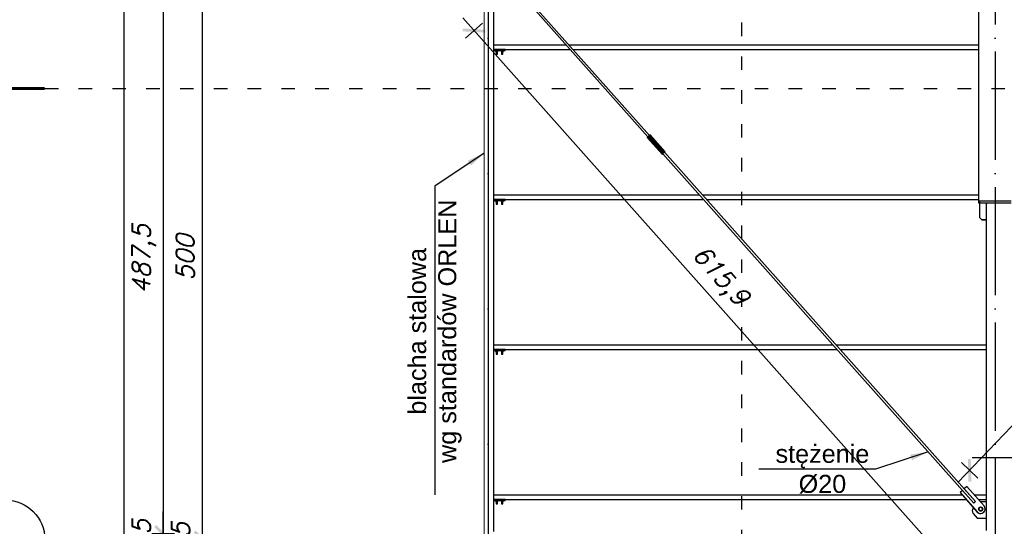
# Model space of a CAD drawing. Header units: millimetres. Extents: x 1814 to 94182, y 11562 to 49454.
# Tile 48 of 143: x 13490 to 14364, y 17810 to 18259. Entities that reach past the tile are written whole.
import ezdxf

# ---------------------------------------------------------------- set-up
doc = ezdxf.new("R2010")
doc.units = ezdxf.units.MM
doc.linetypes.add('ACAD_ISO03W100', pattern=[30, 12, -18])
doc.linetypes.add('ACAD_ISO04W100', pattern=[30, 24, -3, 0, -3])
for name, color, linetype in [('AS_Belki', 145, 'Continuous'), ('AS_Blachy', 30, 'Continuous'), ('AS_Sruby', 9, 'Continuous'), ('odnośnik', 140, 'Continuous'), ('opis', 50, 'Continuous'), ('osie', 40, 'ACAD_ISO04W100')]:
    doc.layers.add(name, color=color, linetype=linetype)
doc.layers.add('profil zimnogięty', color=60, linetype='Continuous', lineweight=15)
doc.layers.add('wymiar', color=135, linetype='Continuous', lineweight=9)
doc.styles.add('Opisowy', font='arial.ttf')
doc.styles.get("Standard").update_dxf_attribs({"font": 'arial.ttf'})
doc.styles.add('WYMIARY', font='simplex.shx', dxfattribs={"oblique": 15})
doc.dimstyles.new('1-100', dxfattribs={"dimscale": 100, "dimtxt": 0.16, "dimasz": 0.2, "dimexe": 0.1, "dimexo": 0.1, "dimgap": 0.075, "dimtad": 1, "dimrnd": 0.01, "dimzin": 9, "dimtxsty": 'WYMIARY', "dimblk": 'ARCHTICK', "dimcen": 0.2, "dimdle": 0.15, "dimadec": 1, "dimazin": 1, "dimtfac": 1, "dimtix": 1, "dimtmove": 2, "dimatfit": 3, "dimldrblk": 'ARCHTICK', "dimfxl": 0, "dimarcsym": 0})
doc.dimstyles.new('skala 1-100', dxfattribs={"dimtxt": 16, "dimasz": 1, "dimexe": 1.25, "dimexo": 0.625, "dimgap": 5, "dimtad": 1, "dimdec": 1, "dimrnd": 0.1, "dimdsep": 46, "dimtxsty": 'Standard', "dimblk": 'strzałka', "dimcen": -5, "dimse1": 1, "dimse2": 1, "dimazin": 0, "dimtfac": 1, "dimtdec": 1, "dimtix": 1, "dimtmove": 1, "dimatfit": 3, "dimfxl": 0, "dimtolj": 1, "dimarcsym": 0})

# ---------------------------------------------------------------- blocks, each defined once
blk = doc.blocks.new('strzałka')
for p, q in [((0, 9), (0, -9)), ((-9, 0), (9, 0))]:
    blk.add_line(p, q)
at = {"const_width": 1}
blk.add_lwpolyline([(-4.243, -4.243), (4.243, 4.243)], dxfattribs=at)
blk = doc.blocks.new('_ARCHTICK')
at = {"color": 0, "linetype": 'ByBlock', "lineweight": -2}
blk.add_solid([(0.398, 0.309), (0.309, 0.398), (-0.309, -0.398), (-0.398, -0.309)], dxfattribs=at)
blk = doc.blocks.new('*D1931')
at = {"layer": 'Defpoints', "color": 0}
for p in [(13652.79, 17798.12), (13902.79, 17798.12), (13902.79, 17794.62)]:
    blk.add_point(p, dxfattribs=at)
at = {"layer": 'wymiar', "color": 0, "lineweight": -2}
for p, q in [((13652.79, 17798.12), (13652.79, 17818.12)), ((13662.79, 17798.12), (13642.79, 17798.12)), ((13662.79, 17794.62), (13642.79, 17794.62)), ((13652.79, 17794.62), (13652.79, 17798.12)), ((13652.79, 17794.62), (13652.79, 17774.62))]:
    blk.add_line(p, q, dxfattribs=at)
at = {"layer": 'wymiar', "color": 0, "lineweight": -2, "xscale": 20, "yscale": 20, "zscale": 20}
for p, rotation in [((13652.79, 17798.12), 270), ((13652.79, 17794.62), 90)]:
    blk.add_blockref('_ARCHTICK', p, dxfattribs=dict(at, rotation=rotation))
at = {"layer": 'wymiar', "color": 0, "insert": (13635.76, 17796.37), "char_height": 16, "attachment_point": 5, "rotation": 90, "style": 'WYMIARY'}
blk.add_mtext('3,5', dxfattribs=at)
blk = doc.blocks.new('*D1932')
at = {"layer": 'Defpoints', "color": 0}
for p in [(13652.79, 18298.12), (13902.79, 18298.12), (13902.79, 17798.12)]:
    blk.add_point(p, dxfattribs=at)
at = {"layer": 'wymiar', "color": 0, "lineweight": -2}
for p, q in [((13652.79, 17783.12), (13652.79, 18313.12)), ((13662.79, 18298.12), (13642.79, 18298.12)), ((13662.79, 17798.12), (13642.79, 17798.12))]:
    blk.add_line(p, q, dxfattribs=at)
at = {"layer": 'wymiar', "color": 0, "lineweight": -2, "xscale": 20, "yscale": 20, "zscale": 20}
for p, rotation in [((13652.79, 18298.12), 90), ((13652.79, 17798.12), 270)]:
    blk.add_blockref('_ARCHTICK', p, dxfattribs=dict(at, rotation=rotation))
at = {"layer": 'wymiar', "color": 0, "insert": (13637.29, 18048.12), "char_height": 16, "attachment_point": 5, "rotation": 90, "style": 'WYMIARY'}
blk.add_mtext('500', dxfattribs=at)
blk = doc.blocks.new('*D1938')
at = {"layer": 'Defpoints', "color": 0}
for p in [(13913.59, 18290.62), (13617.79, 17803.12), (13906.29, 17803.12)]:
    blk.add_point(p, dxfattribs=at)
at = {"layer": 'wymiar', "color": 0, "lineweight": -2}
for p, q in [((13617.79, 18305.62), (13617.79, 17788.12)), ((13627.79, 18290.62), (13607.79, 18290.62)), ((13627.79, 17803.12), (13607.79, 17803.12))]:
    blk.add_line(p, q, dxfattribs=at)
at = {"layer": 'wymiar', "color": 0, "lineweight": -2, "xscale": 20, "yscale": 20, "zscale": 20}
for p, rotation in [((13617.79, 18290.62), 90), ((13617.79, 17803.12), 270)]:
    blk.add_blockref('_ARCHTICK', p, dxfattribs=dict(at, rotation=rotation))
at = {"layer": 'wymiar', "color": 0, "insert": (13600.76, 18046.87), "char_height": 16, "attachment_point": 5, "rotation": 90, "style": 'WYMIARY'}
blk.add_mtext('487,5', dxfattribs=at)
blk = doc.blocks.new('*D1939')
at = {"layer": 'Defpoints', "color": 0}
for p in [(13906.29, 17803.12), (13617.79, 17794.62), (13902.79, 17794.62)]:
    blk.add_point(p, dxfattribs=at)
at = {"layer": 'wymiar', "color": 0, "lineweight": -2}
for p, q in [((13617.79, 17803.12), (13617.79, 17823.12)), ((13627.79, 17803.12), (13607.79, 17803.12)), ((13617.79, 17803.12), (13617.79, 17794.62)), ((13627.79, 17794.62), (13607.79, 17794.62)), ((13617.79, 17794.62), (13617.79, 17774.62))]:
    blk.add_line(p, q, dxfattribs=at)
at = {"layer": 'wymiar', "color": 0, "lineweight": -2, "xscale": 20, "yscale": 20, "zscale": 20}
for p, rotation in [((13617.79, 17803.12), 270), ((13617.79, 17794.62), 90)]:
    blk.add_blockref('_ARCHTICK', p, dxfattribs=dict(at, rotation=rotation))
at = {"layer": 'wymiar', "color": 0, "insert": (13600.76, 17798.87), "char_height": 16, "attachment_point": 5, "rotation": 90, "style": 'WYMIARY'}
blk.add_mtext('8,5', dxfattribs=at)
blk = doc.blocks.new('*D1967')
at = {"layer": 'Defpoints', "color": 0}
for p in [(13902.79, 18801.62), (13582.79, 17794.62), (13902.79, 17794.62)]:
    blk.add_point(p, dxfattribs=at)
at = {"layer": 'wymiar', "color": 0, "lineweight": -2}
for p, q in [((13582.79, 18816.62), (13582.79, 17779.62)), ((13592.79, 18801.62), (13572.79, 18801.62)), ((13592.79, 17794.62), (13572.79, 17794.62))]:
    blk.add_line(p, q, dxfattribs=at)
at = {"layer": 'wymiar', "color": 0, "lineweight": -2, "xscale": 20, "yscale": 20, "zscale": 20}
for p, rotation in [((13582.79, 18801.62), 90), ((13582.79, 17794.62), 270)]:
    blk.add_blockref('_ARCHTICK', p, dxfattribs=dict(at, rotation=rotation))
at = {"layer": 'wymiar', "color": 0, "insert": (13567.29, 18298.12), "char_height": 16, "attachment_point": 5, "rotation": 90, "style": 'WYMIARY'}
blk.add_mtext('1007', dxfattribs=at)
blk = doc.blocks.new('*D3244')
at = {"layer": 'Defpoints', "color": 0}
for p in [(13933.58, 18285.08), (14343.28, 17825.21), (14303.38, 17789.67)]:
    blk.add_point(p, dxfattribs=at)
at = {"layer": 'wymiar', "color": 0, "lineweight": -2}
for p, q in [((13883.71, 18260.74), (14313.36, 17778.47)), ((13901.15, 18256.19), (13886.22, 18242.89)), ((14310.85, 17796.32), (14295.91, 17783.02))]:
    blk.add_line(p, q, dxfattribs=at)
at = {"layer": 'wymiar', "color": 0, "lineweight": -2, "xscale": 20, "yscale": 20, "zscale": 20}
for p, rotation in [((13893.69, 18249.54), 131.6977253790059), ((14303.38, 17789.67), 311.6977253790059)]:
    blk.add_blockref('_ARCHTICK', p, dxfattribs=dict(at, rotation=rotation))
at = {"layer": 'wymiar', "color": 0, "insert": (14111.24, 18030.93), "char_height": 16, "attachment_point": 5, "rotation": 311.69773, "style": 'WYMIARY'}
blk.add_mtext('615,9', dxfattribs=at)
blk = doc.blocks.new('*D3245')
at = {"layer": 'Defpoints', "color": 0}
for p in [(14772.44, 18319.33), (14808.31, 18285.09), (14369.37, 17825.23)]:
    blk.add_point(p, dxfattribs=at)
at = {"layer": 'wymiar', "color": 0, "lineweight": -2}
for p, q in [((14323.14, 17848.62), (14782.79, 18330.18)), ((14779.67, 18312.43), (14765.2, 18326.24)), ((14340.73, 17852.57), (14326.26, 17866.38))]:
    blk.add_line(p, q, dxfattribs=at)
at = {"layer": 'wymiar', "color": 0, "lineweight": -2, "xscale": 20, "yscale": 20, "zscale": 20}
for p, rotation in [((14772.44, 18319.33), 46.33291569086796), ((14333.5, 17859.48), 226.3329156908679)]:
    blk.add_blockref('_ARCHTICK', p, dxfattribs=dict(at, rotation=rotation))
at = {"layer": 'wymiar', "color": 0, "insert": (14540.65, 18101.16), "char_height": 16, "attachment_point": 5, "rotation": 46.33292, "style": 'WYMIARY'}
blk.add_mtext('635,72', dxfattribs=at)

msp = doc.modelspace()

# ---------------------------------------------------------------- linework, layer by layer
at = {"layer": 'AS_Belki', "linetype": 'Continuous', "ltscale": 0.25}
for p, q in [((13906.286, 18290.122), (13906.286, 17805.122)), ((13911.286, 17805.122), (13911.286, 18290.122)), ((14049.401, 18156.578), (13939.652, 18279.767)), ((14341.286, 18278.622), (14341.286, 18098.122)), ((13948.136, 18267.237), (14047.908, 18155.247)), ((13975.411, 18236.622), (13911.286, 18236.622)), ((14341.286, 18236.622), (13978.09, 18236.622)), ((13921.286, 18232.622), (13978.975, 18232.622)), ((13981.653, 18232.622), (14341.286, 18232.622)), ((14047.488, 18154.867), (14047.391, 18154.774)), ((14047.391, 18154.774), (14060.695, 18139.842)), ((14047.763, 18155.117), (14047.488, 18154.867)), ((14047.488, 18154.867), (14060.792, 18139.934)), ((14048.175, 18155.488), (14047.763, 18155.117)), ((14047.763, 18155.117), (14061.067, 18140.184)), ((14048.661, 18155.922), (14048.175, 18155.488)), ((14048.175, 18155.488), (14061.479, 18140.555)), ((14049.146, 18156.353), (14048.661, 18155.922)), ((14048.661, 18155.922), (14061.964, 18140.989)), ((14049.558, 18156.717), (14049.146, 18156.353)), ((14049.146, 18156.353), (14062.45, 18141.42)), ((14049.833, 18156.956), (14049.558, 18156.717)), ((14049.558, 18156.717), (14062.862, 18141.784)), ((14049.93, 18157.036), (14049.833, 18156.956)), ((14049.833, 18156.956), (14063.137, 18142.023)), ((14063.234, 18142.103), (14049.93, 18157.036)), ((14060.821, 18139.946), (14061.173, 18140.254)), ((14061.067, 18140.184), (14061.479, 18140.555)), ((14061.22, 18140.305), (14061.143, 18140.241)), ((14061.143, 18140.241), (14061.205, 18140.3)), ((14061.173, 18140.254), (14061.224, 18140.3)), ((14061.205, 18140.3), (14061.384, 18140.463)), ((14061.215, 18140.31), (14327.229, 17841.719)), ((14061.384, 18140.463), (14061.65, 18140.702)), ((14061.479, 18140.555), (14061.964, 18140.989)), ((14061.65, 18140.702), (14061.964, 18140.983)), ((14061.964, 18140.989), (14062.45, 18141.42)), ((14061.964, 18140.983), (14062.279, 18141.262)), ((14062.279, 18141.262), (14062.545, 18141.497)), ((14062.45, 18141.42), (14062.862, 18141.784)), ((14062.545, 18141.497), (14062.723, 18141.652)), ((14338.7, 17831.849), (14062.709, 18141.64)), ((14062.786, 18141.704), (14062.713, 18141.635)), ((14062.718, 18141.63), (14062.756, 18141.664)), ((14062.723, 18141.652), (14062.786, 18141.704)), ((14062.756, 18141.664), (14063.108, 18141.984)), ((14062.862, 18141.784), (14063.137, 18142.023)), ((14063.108, 18141.984), (14063.234, 18142.103)), ((14063.137, 18142.023), (14063.234, 18142.103)), ((14060.695, 18139.842), (14060.821, 18139.946)), ((14060.695, 18139.842), (14060.792, 18139.934)), ((14060.792, 18139.934), (14061.067, 18140.184)), ((14093.901, 18103.622), (13911.286, 18103.622)), ((13921.286, 18099.622), (14097.464, 18099.622)), ((14341.286, 18103.622), (14096.579, 18103.622)), ((14100.143, 18099.622), (14341.286, 18099.622)), ((14348.286, 18081.625), (14348.286, 17806.122)), ((14212.39, 17970.622), (13911.286, 17970.622)), ((13921.286, 17966.622), (14215.953, 17966.622)), ((14348.286, 17970.622), (14215.068, 17970.622)), ((14218.632, 17966.622), (14348.286, 17966.622)), ((14326.855, 17837.622), (13911.286, 17837.622)), ((14348.286, 17837.622), (14337.582, 17837.622)), ((13921.286, 17833.622), (14330.418, 17833.622)), ((14341.145, 17833.622), (14348.286, 17833.622))]:
    msp.add_line(p, q, dxfattribs=at)
at = {"layer": 'AS_Belki', "linetype": 'Continuous', "ltscale": 0.25, "extrusion": (-0.665183, 0.746645, -0.007279)}
msp.add_arc((-22566.959, 27.488, 3776.192), 1, 47.558472, 133.194337, dxfattribs=at)
at = {"layer": 'AS_Blachy', "linetype": 'Continuous', "ltscale": 0.25}
for p, q in [((13919.786, 18232.623), (13911.286, 18232.623)), ((13911.286, 18231.823), (13919.786, 18231.823)), ((13920.36, 18232.623), (13919.786, 18232.623)), ((13919.786, 18231.823), (13919.786, 18232.623)), ((13919.786, 18231.823), (13920.36, 18231.823)), ((13920.846, 18232.623), (13920.36, 18232.623)), ((13920.36, 18231.823), (13920.846, 18231.823)), ((13921.171, 18232.623), (13920.846, 18232.623)), ((13920.846, 18231.823), (13921.171, 18231.823)), ((13921.286, 18232.623), (13921.171, 18232.623)), ((13921.171, 18231.823), (13921.286, 18231.823)), ((13921.286, 18231.823), (13921.286, 18232.623)), ((13919.786, 18099.623), (13911.286, 18099.623)), ((13911.286, 18098.823), (13919.786, 18098.823)), ((13920.36, 18099.623), (13919.786, 18099.623)), ((13919.786, 18098.823), (13919.786, 18099.623)), ((13919.786, 18098.823), (13920.36, 18098.823)), ((13920.846, 18099.623), (13920.36, 18099.623)), ((13920.36, 18098.823), (13920.846, 18098.823)), ((13921.171, 18099.623), (13920.846, 18099.623)), ((13920.846, 18098.823), (13921.171, 18098.823)), ((13921.286, 18099.623), (13921.171, 18099.623)), ((13921.171, 18098.823), (13921.286, 18098.823)), ((13921.286, 18098.823), (13921.286, 18099.623)), ((14341.578, 18098.122), (14341.286, 18098.122)), ((14341.286, 18098.122), (14341.286, 18096.622)), ((14341.286, 18096.622), (14341.578, 18096.622)), ((14342.286, 18098.122), (14341.578, 18098.122)), ((14341.578, 18096.622), (14342.286, 18096.622)), ((14370.286, 18098.122), (14342.286, 18098.122)), ((14342.286, 18098.122), (14342.286, 18096.622)), ((14342.286, 18096.622), (14370.286, 18096.622)), ((14342.286, 18096.622), (14342.286, 18083.624)), ((14348.286, 18096.622), (14348.286, 18081.625)), ((14344.286, 18081.625), (14342.286, 18083.624)), ((14342.286, 18083.624), (14342.286, 18083.6)), ((14342.286, 18083.6), (14344.286, 18081.601)), ((14348.286, 18081.625), (14344.286, 18081.625)), ((14344.286, 18081.601), (14344.286, 18081.625)), ((14344.286, 18081.601), (14348.286, 18081.601)), ((13919.786, 17966.623), (13911.286, 17966.623)), ((13911.286, 17965.823), (13919.786, 17965.823)), ((13920.36, 17966.623), (13919.786, 17966.623)), ((13919.786, 17965.823), (13919.786, 17966.623)), ((13919.786, 17965.823), (13920.36, 17965.823)), ((13920.846, 17966.623), (13920.36, 17966.623)), ((13920.36, 17965.823), (13920.846, 17965.823)), ((13921.171, 17966.623), (13920.846, 17966.623)), ((13920.846, 17965.823), (13921.171, 17965.823)), ((13921.286, 17966.623), (13921.171, 17966.623)), ((13921.171, 17965.823), (13921.286, 17965.823)), ((13921.286, 17965.823), (13921.286, 17966.623)), ((14330.966, 17845.048), (14328.726, 17843.053)), ((14346.265, 17827.875), (14330.966, 17845.048)), ((14327.232, 17841.722), (14324.992, 17839.727)), ((14324.992, 17839.727), (14340.292, 17822.554)), ((14324.992, 17839.727), (14324.992, 17839.712)), ((14324.992, 17839.712), (14340.292, 17822.539)), ((14337.21, 17830.522), (14327.232, 17841.722)), ((14328.726, 17843.053), (14338.704, 17831.853)), ((14328.726, 17843.053), (14328.726, 17843.045)), ((13919.786, 17833.623), (13911.286, 17833.623)), ((13911.286, 17832.823), (13919.786, 17832.823)), ((13920.36, 17833.623), (13919.786, 17833.623)), ((13919.786, 17832.823), (13919.786, 17833.623)), ((13919.786, 17832.823), (13920.36, 17832.823)), ((13920.846, 17833.623), (13920.36, 17833.623)), ((13920.36, 17832.823), (13920.846, 17832.823)), ((13921.171, 17833.623), (13920.846, 17833.623)), ((13920.846, 17832.823), (13921.171, 17832.823)), ((13921.286, 17833.623), (13921.171, 17833.623)), ((13921.171, 17832.823), (13921.286, 17832.823)), ((13921.286, 17832.823), (13921.286, 17833.623)), ((14336.97, 17826.268), (14336.911, 17826.215)), ((14338.704, 17831.853), (14337.21, 17830.522)), ((14343.342, 17831.592), (14342.953, 17831.592)), ((14348.286, 17831.591), (14343.342, 17831.592)), ((14335.743, 17823.605), (14335.743, 17823.591)), ((14336.584, 17821.329), (14340.286, 17817.006)), ((14336.584, 17821.314), (14336.584, 17821.329)), ((14336.584, 17821.314), (14340.286, 17816.992)), ((14340.286, 17817.006), (14348.286, 17817.005)), ((14340.286, 17816.992), (14340.286, 17817.006)), ((14340.286, 17816.992), (14348.286, 17816.99)), ((14340.292, 17822.554), (14340.292, 17822.539)), ((14347.272, 17824.969), (14347.272, 17824.984))]:
    msp.add_line(p, q, dxfattribs=at)
at = {"layer": 'AS_Blachy', "linetype": 'Continuous', "ltscale": 0.25, "extrusion": (-4.94989e-14, 0.009749, 0.999952)}
msp.add_arc((14339.243, 17822.758, 173.757), 3.5, 131.785413, 220.575866, dxfattribs=at)
at = {"layer": 'AS_Blachy', "linetype": 'Continuous', "ltscale": 0.25, "extrusion": (3.70757e-13, 0.009749, 0.999952)}
msp.add_arc((14343.278, 17824.367, 173.772), 4, 221.696373, 41.696373, dxfattribs=at)
at = {"layer": 'AS_Blachy', "linetype": 'Continuous', "ltscale": 0.25, "extrusion": (2.46978e-15, 0.009749, 0.999952)}
msp.add_arc((14339.243, 17822.744, 173.756), 3.5, 180, 220.575866, dxfattribs=at)
at = {"layer": 'AS_Blachy', "linetype": 'Continuous', "ltscale": 0.25, "extrusion": (2.75364e-13, 0.009749, 0.999952)}
msp.add_arc((14343.278, 17824.353, 173.772), 4, 221.696373, 356.696373, dxfattribs=at)
at = {"layer": 'AS_Sruby', "linetype": 'Continuous', "ltscale": 0.25}
for p, q in [((13912.586, 18231.823), (13912.586, 18231.573)), ((13912.586, 18231.573), (13912.609, 18231.573)), ((13912.609, 18231.573), (13912.677, 18231.573)), ((13912.677, 18231.573), (13912.788, 18231.573)), ((13912.788, 18231.573), (13912.937, 18231.573)), ((13912.918, 18231.573), (13912.918, 18230.493)), ((13912.918, 18230.493), (13913.786, 18230.493)), ((13912.937, 18231.573), (13913.119, 18231.573)), ((13913.119, 18231.573), (13913.326, 18231.573)), ((13913.186, 18230.493), (13913.186, 18228.672)), ((13913.186, 18228.672), (13913.231, 18228.672)), ((13913.231, 18228.672), (13913.361, 18228.672)), ((13913.326, 18231.573), (13913.551, 18231.573)), ((13913.361, 18228.672), (13913.556, 18228.672)), ((13913.551, 18231.573), (13913.786, 18231.573)), ((13913.556, 18228.672), (13913.786, 18228.672)), ((13913.786, 18231.573), (13914.02, 18231.573)), ((13913.786, 18231.573), (13913.786, 18230.493)), ((13913.786, 18230.493), (13914.653, 18230.493)), ((13913.786, 18228.672), (13914.015, 18228.672)), ((13914.015, 18228.672), (13914.21, 18228.672)), ((13914.02, 18231.573), (13914.245, 18231.573)), ((13914.21, 18228.672), (13914.34, 18228.672)), ((13914.245, 18231.573), (13914.452, 18231.573)), ((13914.34, 18228.672), (13914.386, 18228.672)), ((13914.386, 18228.672), (13914.386, 18230.493)), ((13914.452, 18231.573), (13914.634, 18231.573)), ((13914.634, 18231.573), (13914.783, 18231.573)), ((13914.653, 18230.493), (13914.653, 18231.573)), ((13914.783, 18231.573), (13914.894, 18231.573)), ((13914.894, 18231.573), (13914.962, 18231.573)), ((13914.962, 18231.573), (13914.986, 18231.573)), ((13914.986, 18231.573), (13914.986, 18231.823)), ((13917.586, 18231.823), (13917.586, 18231.573)), ((13917.586, 18231.573), (13917.609, 18231.573)), ((13917.609, 18231.573), (13917.677, 18231.573)), ((13917.677, 18231.573), (13917.788, 18231.573)), ((13917.788, 18231.573), (13917.937, 18231.573)), ((13917.918, 18231.573), (13917.918, 18230.493)), ((13917.918, 18230.493), (13918.786, 18230.493)), ((13917.937, 18231.573), (13918.119, 18231.573)), ((13918.119, 18231.573), (13918.326, 18231.573)), ((13918.186, 18230.493), (13918.186, 18228.672)), ((13918.186, 18228.672), (13918.231, 18228.672)), ((13918.231, 18228.672), (13918.361, 18228.672)), ((13918.326, 18231.573), (13918.551, 18231.573)), ((13918.361, 18228.672), (13918.556, 18228.672)), ((13918.551, 18231.573), (13918.786, 18231.573)), ((13918.556, 18228.672), (13918.786, 18228.672)), ((13918.786, 18231.573), (13919.02, 18231.573)), ((13918.786, 18231.573), (13918.786, 18230.493)), ((13918.786, 18230.493), (13919.653, 18230.493)), ((13918.786, 18228.672), (13919.015, 18228.672)), ((13919.015, 18228.672), (13919.21, 18228.672)), ((13919.02, 18231.573), (13919.245, 18231.573)), ((13919.21, 18228.672), (13919.34, 18228.672)), ((13919.245, 18231.573), (13919.452, 18231.573)), ((13919.34, 18228.672), (13919.386, 18228.672)), ((13919.386, 18228.672), (13919.386, 18230.493)), ((13919.452, 18231.573), (13919.634, 18231.573)), ((13919.634, 18231.573), (13919.783, 18231.573)), ((13919.653, 18230.493), (13919.653, 18231.573)), ((13919.783, 18231.573), (13919.894, 18231.573)), ((13919.894, 18231.573), (13919.962, 18231.573)), ((13919.962, 18231.573), (13919.986, 18231.573)), ((13919.986, 18231.573), (13919.986, 18231.823)), ((13912.586, 18098.823), (13912.586, 18098.573)), ((13912.586, 18098.573), (13912.609, 18098.573)), ((13912.609, 18098.573), (13912.677, 18098.573)), ((13912.677, 18098.573), (13912.788, 18098.573)), ((13912.788, 18098.573), (13912.937, 18098.573)), ((13912.918, 18098.573), (13912.918, 18097.493)), ((13912.918, 18097.493), (13913.786, 18097.493)), ((13912.937, 18098.573), (13913.119, 18098.573)), ((13913.119, 18098.573), (13913.326, 18098.573)), ((13913.186, 18097.493), (13913.186, 18095.672)), ((13913.326, 18098.573), (13913.551, 18098.573)), ((13913.551, 18098.573), (13913.786, 18098.573)), ((13913.786, 18098.573), (13914.02, 18098.573)), ((13913.786, 18098.573), (13913.786, 18097.493)), ((13913.786, 18097.493), (13914.653, 18097.493)), ((13914.02, 18098.573), (13914.245, 18098.573)), ((13914.245, 18098.573), (13914.452, 18098.573)), ((13914.386, 18095.672), (13914.386, 18097.493)), ((13914.452, 18098.573), (13914.634, 18098.573)), ((13914.634, 18098.573), (13914.783, 18098.573)), ((13914.653, 18097.493), (13914.653, 18098.573)), ((13914.783, 18098.573), (13914.894, 18098.573)), ((13914.894, 18098.573), (13914.962, 18098.573)), ((13914.962, 18098.573), (13914.986, 18098.573)), ((13914.986, 18098.573), (13914.986, 18098.823)), ((13917.586, 18098.823), (13917.586, 18098.573)), ((13917.586, 18098.573), (13917.609, 18098.573)), ((13917.609, 18098.573), (13917.677, 18098.573)), ((13917.677, 18098.573), (13917.788, 18098.573)), ((13917.788, 18098.573), (13917.937, 18098.573)), ((13917.918, 18098.573), (13917.918, 18097.493)), ((13917.918, 18097.493), (13918.786, 18097.493)), ((13917.937, 18098.573), (13918.119, 18098.573)), ((13918.119, 18098.573), (13918.326, 18098.573)), ((13918.186, 18097.493), (13918.186, 18095.672)), ((13918.326, 18098.573), (13918.551, 18098.573)), ((13918.551, 18098.573), (13918.786, 18098.573)), ((13918.786, 18098.573), (13919.02, 18098.573)), ((13918.786, 18098.573), (13918.786, 18097.493)), ((13918.786, 18097.493), (13919.653, 18097.493)), ((13919.02, 18098.573), (13919.245, 18098.573)), ((13919.245, 18098.573), (13919.452, 18098.573)), ((13919.386, 18095.672), (13919.386, 18097.493)), ((13919.452, 18098.573), (13919.634, 18098.573)), ((13919.634, 18098.573), (13919.783, 18098.573)), ((13919.653, 18097.493), (13919.653, 18098.573)), ((13919.783, 18098.573), (13919.894, 18098.573)), ((13919.894, 18098.573), (13919.962, 18098.573)), ((13919.962, 18098.573), (13919.986, 18098.573)), ((13919.986, 18098.573), (13919.986, 18098.823)), ((13913.186, 18095.672), (13913.231, 18095.672)), ((13913.231, 18095.672), (13913.361, 18095.672)), ((13913.361, 18095.672), (13913.556, 18095.672)), ((13913.556, 18095.672), (13913.786, 18095.672)), ((13913.786, 18095.672), (13914.015, 18095.672)), ((13914.015, 18095.672), (13914.21, 18095.672)), ((13914.21, 18095.672), (13914.34, 18095.672)), ((13914.34, 18095.672), (13914.386, 18095.672)), ((13918.186, 18095.672), (13918.231, 18095.672)), ((13918.231, 18095.672), (13918.361, 18095.672)), ((13918.361, 18095.672), (13918.556, 18095.672)), ((13918.556, 18095.672), (13918.786, 18095.672)), ((13918.786, 18095.672), (13919.015, 18095.672)), ((13919.015, 18095.672), (13919.21, 18095.672)), ((13919.21, 18095.672), (13919.34, 18095.672)), ((13919.34, 18095.672), (13919.386, 18095.672)), ((13912.586, 17965.823), (13912.586, 17965.573)), ((13912.586, 17965.573), (13912.609, 17965.573)), ((13912.609, 17965.573), (13912.677, 17965.573)), ((13912.677, 17965.573), (13912.788, 17965.573)), ((13912.788, 17965.573), (13912.937, 17965.573)), ((13912.918, 17965.573), (13912.918, 17964.493)), ((13912.937, 17965.573), (13913.119, 17965.573)), ((13913.119, 17965.573), (13913.326, 17965.573)), ((13913.326, 17965.573), (13913.551, 17965.573)), ((13913.551, 17965.573), (13913.786, 17965.573)), ((13913.786, 17965.573), (13914.02, 17965.573)), ((13913.786, 17965.573), (13913.786, 17964.493)), ((13914.02, 17965.573), (13914.245, 17965.573)), ((13914.245, 17965.573), (13914.452, 17965.573)), ((13914.452, 17965.573), (13914.634, 17965.573)), ((13914.634, 17965.573), (13914.783, 17965.573)), ((13914.653, 17964.493), (13914.653, 17965.573)), ((13914.783, 17965.573), (13914.894, 17965.573)), ((13914.894, 17965.573), (13914.962, 17965.573)), ((13914.962, 17965.573), (13914.986, 17965.573)), ((13914.986, 17965.573), (13914.986, 17965.823)), ((13917.586, 17965.823), (13917.586, 17965.573)), ((13917.586, 17965.573), (13917.609, 17965.573)), ((13917.609, 17965.573), (13917.677, 17965.573)), ((13917.677, 17965.573), (13917.788, 17965.573)), ((13917.788, 17965.573), (13917.937, 17965.573)), ((13917.918, 17965.573), (13917.918, 17964.493)), ((13917.937, 17965.573), (13918.119, 17965.573)), ((13918.119, 17965.573), (13918.326, 17965.573)), ((13918.326, 17965.573), (13918.551, 17965.573)), ((13918.551, 17965.573), (13918.786, 17965.573)), ((13918.786, 17965.573), (13919.02, 17965.573)), ((13918.786, 17965.573), (13918.786, 17964.493)), ((13919.02, 17965.573), (13919.245, 17965.573)), ((13919.245, 17965.573), (13919.452, 17965.573)), ((13919.452, 17965.573), (13919.634, 17965.573)), ((13919.634, 17965.573), (13919.783, 17965.573)), ((13919.653, 17964.493), (13919.653, 17965.573)), ((13919.783, 17965.573), (13919.894, 17965.573)), ((13919.894, 17965.573), (13919.962, 17965.573)), ((13919.962, 17965.573), (13919.986, 17965.573)), ((13919.986, 17965.573), (13919.986, 17965.823)), ((13912.918, 17964.493), (13913.786, 17964.493)), ((13913.186, 17964.493), (13913.186, 17962.672)), ((13913.186, 17962.672), (13913.231, 17962.672)), ((13913.231, 17962.672), (13913.361, 17962.672)), ((13913.361, 17962.672), (13913.556, 17962.672)), ((13913.556, 17962.672), (13913.786, 17962.672)), ((13913.786, 17964.493), (13914.653, 17964.493)), ((13913.786, 17962.672), (13914.015, 17962.672)), ((13914.015, 17962.672), (13914.21, 17962.672)), ((13914.21, 17962.672), (13914.34, 17962.672)), ((13914.34, 17962.672), (13914.386, 17962.672)), ((13914.386, 17962.672), (13914.386, 17964.493)), ((13917.918, 17964.493), (13918.786, 17964.493)), ((13918.186, 17964.493), (13918.186, 17962.672)), ((13918.186, 17962.672), (13918.231, 17962.672)), ((13918.231, 17962.672), (13918.361, 17962.672)), ((13918.361, 17962.672), (13918.556, 17962.672)), ((13918.556, 17962.672), (13918.786, 17962.672)), ((13918.786, 17964.493), (13919.653, 17964.493)), ((13918.786, 17962.672), (13919.015, 17962.672)), ((13919.015, 17962.672), (13919.21, 17962.672)), ((13919.21, 17962.672), (13919.34, 17962.672)), ((13919.34, 17962.672), (13919.386, 17962.672)), ((13919.386, 17962.672), (13919.386, 17964.493)), ((13912.586, 17832.823), (13912.586, 17832.573)), ((13912.586, 17832.573), (13912.609, 17832.573)), ((13912.609, 17832.573), (13912.677, 17832.573)), ((13912.677, 17832.573), (13912.788, 17832.573)), ((13912.788, 17832.573), (13912.937, 17832.573)), ((13912.918, 17832.573), (13912.918, 17831.493)), ((13912.918, 17831.493), (13913.786, 17831.493)), ((13912.937, 17832.573), (13913.119, 17832.573)), ((13913.119, 17832.573), (13913.326, 17832.573)), ((13913.186, 17831.493), (13913.186, 17829.672)), ((13913.186, 17829.672), (13913.231, 17829.672)), ((13913.231, 17829.672), (13913.361, 17829.672)), ((13913.326, 17832.573), (13913.551, 17832.573)), ((13913.361, 17829.672), (13913.556, 17829.672)), ((13913.551, 17832.573), (13913.786, 17832.573)), ((13913.556, 17829.672), (13913.786, 17829.672)), ((13913.786, 17832.573), (13914.02, 17832.573)), ((13913.786, 17832.573), (13913.786, 17831.493)), ((13913.786, 17831.493), (13914.653, 17831.493)), ((13913.786, 17829.672), (13914.015, 17829.672)), ((13914.015, 17829.672), (13914.21, 17829.672)), ((13914.02, 17832.573), (13914.245, 17832.573)), ((13914.21, 17829.672), (13914.34, 17829.672)), ((13914.245, 17832.573), (13914.452, 17832.573)), ((13914.34, 17829.672), (13914.386, 17829.672)), ((13914.386, 17829.672), (13914.386, 17831.493)), ((13914.452, 17832.573), (13914.634, 17832.573)), ((13914.634, 17832.573), (13914.783, 17832.573)), ((13914.653, 17831.493), (13914.653, 17832.573)), ((13914.783, 17832.573), (13914.894, 17832.573)), ((13914.894, 17832.573), (13914.962, 17832.573)), ((13914.962, 17832.573), (13914.986, 17832.573)), ((13914.986, 17832.573), (13914.986, 17832.823)), ((13917.586, 17832.823), (13917.586, 17832.573)), ((13917.586, 17832.573), (13917.609, 17832.573)), ((13917.609, 17832.573), (13917.677, 17832.573)), ((13917.677, 17832.573), (13917.788, 17832.573)), ((13917.788, 17832.573), (13917.937, 17832.573)), ((13917.918, 17832.573), (13917.918, 17831.493)), ((13917.918, 17831.493), (13918.786, 17831.493)), ((13917.937, 17832.573), (13918.119, 17832.573)), ((13918.119, 17832.573), (13918.326, 17832.573)), ((13918.186, 17831.493), (13918.186, 17829.672)), ((13918.186, 17829.672), (13918.231, 17829.672)), ((13918.231, 17829.672), (13918.361, 17829.672)), ((13918.326, 17832.573), (13918.551, 17832.573)), ((13918.361, 17829.672), (13918.556, 17829.672)), ((13918.551, 17832.573), (13918.786, 17832.573)), ((13918.556, 17829.672), (13918.786, 17829.672)), ((13918.786, 17832.573), (13919.02, 17832.573)), ((13918.786, 17832.573), (13918.786, 17831.493)), ((13918.786, 17831.493), (13919.653, 17831.493)), ((13918.786, 17829.672), (13919.015, 17829.672)), ((13919.015, 17829.672), (13919.21, 17829.672)), ((13919.02, 17832.573), (13919.245, 17832.573)), ((13919.21, 17829.672), (13919.34, 17829.672)), ((13919.245, 17832.573), (13919.452, 17832.573)), ((13919.34, 17829.672), (13919.386, 17829.672)), ((13919.386, 17829.672), (13919.386, 17831.493)), ((13919.452, 17832.573), (13919.634, 17832.573)), ((13919.634, 17832.573), (13919.783, 17832.573)), ((13919.653, 17831.493), (13919.653, 17832.573)), ((13919.783, 17832.573), (13919.894, 17832.573)), ((13919.894, 17832.573), (13919.962, 17832.573)), ((13919.962, 17832.573), (13919.986, 17832.573)), ((13919.986, 17832.573), (13919.986, 17832.823)), ((14342.938, 17826.871), (14341.687, 17825.756)), ((14342.027, 17824.114), (14341.687, 17825.756)), ((14341.687, 17825.756), (14341.687, 17825.744)), ((14341.687, 17825.744), (14342.027, 17824.102)), ((14344.53, 17826.345), (14342.938, 17826.871)), ((14344.87, 17824.703), (14344.53, 17826.345)), ((14341.431, 17825.324), (14341.431, 17825.321)), ((14343.618, 17823.588), (14342.027, 17824.114)), ((14342.027, 17824.102), (14342.027, 17824.114)), ((14342.027, 17824.102), (14343.618, 17823.576)), ((14344.87, 17824.703), (14343.618, 17823.588)), ((14343.618, 17823.576), (14344.87, 17824.691)), ((14343.618, 17823.576), (14343.618, 17823.588)), ((14344.87, 17824.691), (14344.87, 17824.703)), ((14345.125, 17825.108), (14345.125, 17825.111))]:
    msp.add_line(p, q, dxfattribs=at)
at = {"layer": 'AS_Sruby', "linetype": 'Continuous', "ltscale": 0.25, "extrusion": (-4.06315e-14, 0.009749, 0.999952)}
msp.add_circle((14343.278, 17824.37, 173.772), 1.85, dxfattribs=at)
at = {"layer": 'AS_Sruby', "linetype": 'Continuous', "ltscale": 0.25, "extrusion": (-4.07604e-14, 0.009749, 0.999952)}
msp.add_arc((14343.278, 17824.367, 173.772), 1.85, 176.696373, 356.696373, dxfattribs=at)
at = {"layer": 'odnośnik', "linetype": 'ACAD_ISO03W100'}
for p, q in [((14131.286, 17404.622), (14131.286, 19191.622)), ((13512.786, 18198.122), (16129.786, 18198.122))]:
    msp.add_line(p, q, dxfattribs=at)
at = {"layer": 'odnośnik', "const_width": 2.5}
msp.add_lwpolyline([(13512.786, 18198.122), (13437.786, 18198.122), (13437.786, 18248.122), (13429.235, 18224.629)], dxfattribs=at)
at = {"layer": 'odnośnik'}
msp.add_circle((13477.786, 17798.122), 35, dxfattribs=at)
at = {"layer": 'osie', "ltscale": 4}
for p, q in [((13906.286, 19191.622), (13906.286, 17404.622)), ((14356.286, 19191.622), (14356.286, 17404.622))]:
    msp.add_line(p, q, dxfattribs=at)
at = {"layer": 'profil zimnogięty'}
for points in [[(13902.786, 18801.622), (15739.786, 18801.622), (15739.786, 17794.622), (13902.786, 17794.622)], [(13906.286, 18798.122), (15736.286, 18798.122), (15736.286, 17798.122), (13906.286, 17798.122)]]:
    msp.add_lwpolyline(points, close=True, dxfattribs=at)

# ---------------------------------------------------------------- texts
at = {"layer": 'opis', "insert": (13858.956, 17982.815), "char_height": 16, "attachment_point": 5, "rotation": 90, "style": 'Opisowy'}
msp.add_mtext_dynamic_manual_height_columns('blacha stalowa\\Pwg standardów ORLEN', width=290.25612, gutter_width=40, heights=[69.3], dxfattribs=at)
at = {"layer": 'opis', "insert": (14202.875, 17860.529), "char_height": 16, "attachment_point": 5, "style": 'Opisowy'}
msp.add_mtext_dynamic_manual_height_columns('stężenie\\PØ20', width=290.25612, gutter_width=40, heights=[69.3], dxfattribs=at)

# ---------------------------------------------------------------- dimensions: what is measured, and where the dimension line sits
at = {"layer": 'wymiar'}
for base, p1, p2, picture, middle in [((13582.786, 17794.622), (13902.786, 18801.622), (13902.786, 17794.622), '*D1967', (13567.286, 18298.122)), ((13652.786, 18298.122), (13902.786, 17798.122), (13902.786, 18298.122), '*D1932', (13637.286, 18048.122)), ((13617.786, 17803.122), (13913.586, 18290.622), (13906.286, 17803.122), '*D1938', (13600.762, 18046.872)), ((13617.786, 17794.622), (13906.286, 17803.122), (13902.786, 17794.622), '*D1939', (13600.762, 17798.872)), ((13652.786, 17798.122), (13902.786, 17794.622), (13902.786, 17798.122), '*D1931', (13635.762, 17796.372))]:
    dim = msp.add_linear_dim(base=base, p1=p1, p2=p2, angle=90, dimstyle='1-100', override={"dimtfill": 1}, dxfattribs=at)
    dim.commit()
    dim.dimension.update_dxf_attribs({"geometry": picture, "text_midpoint": middle})
for p1, p2, distance, picture, middle in [((14369.372, 17825.229), (14808.315, 18285.085), 49.598, '*D3245', (14540.652, 18101.157)), ((13933.584, 18285.082), (14343.278, 17825.214), -53.435, '*D3244', (14111.244, 18030.928))]:
    dim = msp.add_aligned_dim(p1=p1, p2=p2, distance=distance, dimstyle='1-100', dxfattribs=at)
    dim.commit()
    dim.dimension.update_dxf_attribs({"geometry": picture, "text_midpoint": middle})

# ---------------------------------------------------------------- leaders
at = {"layer": 'odnośnik', "ltscale": 0.5}
for points in [[(13902.786, 18140.802), (13858.956, 18111.597), (13858.956, 17837.687)], [(14296.75, 17875.931), (14250.023, 17860.529), (14146.428, 17860.529)], [(14660.786, 17819.899), (14624.581, 17870.728), (14335.831, 17870.728)]]:
    msp.add_leader(points, dimstyle='skala 1-100', override={"dimasz": 16, "dimtad": 0}, dxfattribs=at)

doc.saveas('drawing.dxf')
